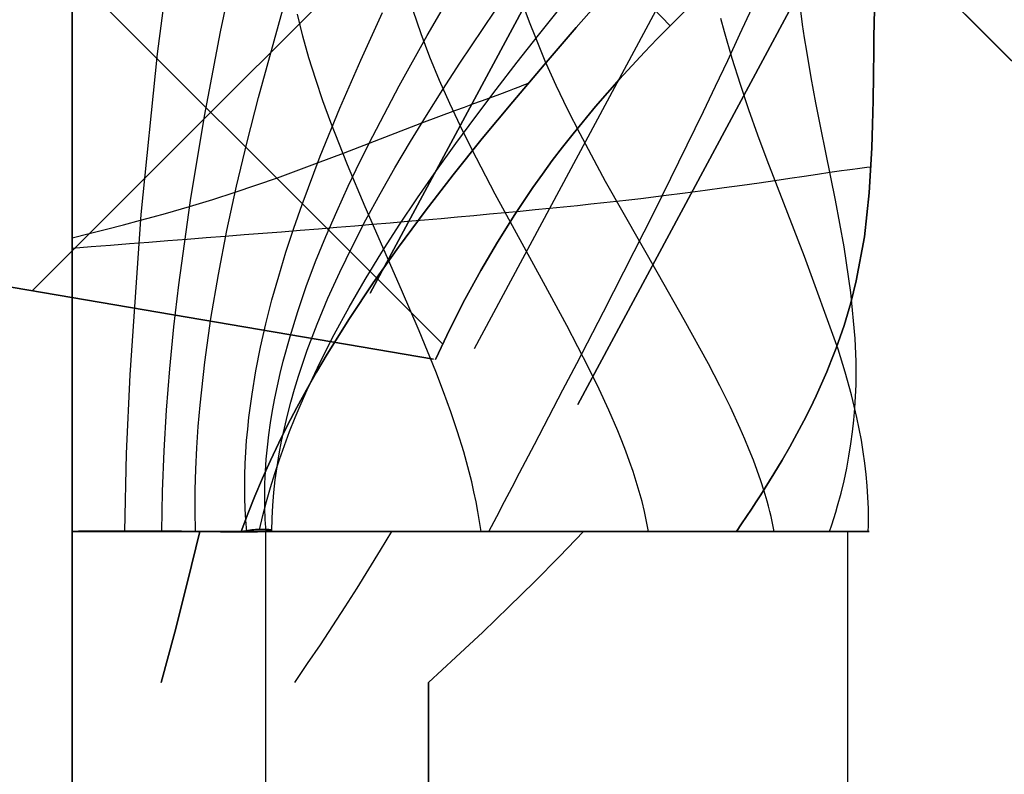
# Model space of a CAD drawing. Header units: millimetres. Extents: x -1030 to 192, y -442 to 180.
# Tile 251 of 256: x 178.64 to 181.11, y 153.06 to 154.96. Entities that reach past the tile are written whole.
import ezdxf

# ---------------------------------------------------------------- set-up
doc = ezdxf.new("R2010")
doc.units = ezdxf.units.MM
doc.header["$MEASUREMENT"] = 0
doc.layers.add('OVIDIO 120x60x72h', color=7, linetype='Continuous')

msp = doc.modelspace()

# ---------------------------------------------------------------- linework, layer by layer
at = {"layer": 'OVIDIO 120x60x72h'}
for points in [[(190.2025, 145.7827), (157.6762, 178.3089)], [(157.6762, 178.3089), (190.2025, 145.7827)], [(163.1563, 172.8289), (184.7224, 151.2627)], [(178.6706, 154.2791), (179.8035, 155.412)], [(178.5848, 155.2615), (179.701, 154.1453)], [(178.771, 155.1748), (178.771, 153.6748)], [(178.771, 153.6748), (178.771, 155.1748)], [(178.771, 153.6748), (178.771, -131.0046)], [(178.771, -131.0046), (178.771, 153.6748)], [(179.2576, -131.0046), (179.2576, 153.675)], [(180.7175, -131.0046), (180.7175, 153.6748)], [(179.6654, 153.2953), (179.6654, -131.0046)], [(179.6654, -131.0046), (179.6654, 153.2953)]]:
    msp.add_lwpolyline(points, dxfattribs=at)
at = {"layer": 'OVIDIO 120x60x72h', "extrusion": (0.999884, 0.000231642, 0.015217)}
for points in [[(157.7617, 752.7466), (146.799, 32.6632)], [(146.799, 32.6632), (157.7617, 752.7466)], [(156.7013, 752.7627), (145.7386, 32.6793)], [(145.7386, 32.6793), (156.7013, 752.7627)]]:
    msp.add_lwpolyline(points, dxfattribs=at)
at = {"layer": 'OVIDIO 120x60x72h', "extrusion": (0.000231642, 0.999884, -0.015217)}
for points in [[(-179.3527, 757.8613), (-190.3156, 37.7643)], [(-180.8526, 757.8783), (-191.8154, 37.788)]]:
    msp.add_lwpolyline(points, dxfattribs=at)
at = {"layer": 'OVIDIO 120x60x72h', "extrusion": (0.881185, -0.265561, -0.391139)}
for points in [[(154.7749, 684.7695), (201.0952, 744.8878)], [(201.0952, 744.8878), (154.7749, 684.7695)]]:
    msp.add_lwpolyline(points, dxfattribs=at)
at = {"layer": 'OVIDIO 120x60x72h', "extrusion": (-0.703976, 0.709897, -0.021523)}
for points in [[(-237.2089, 34.8747), (-237.2002, 37.322), (-237.117, 755.0652)], [(-237.117, 755.0652), (-237.2002, 37.322), (-237.2089, 34.8747)]]:
    msp.add_lwpolyline(points, dxfattribs=at)
at = {"layer": 'OVIDIO 120x60x72h', "extrusion": (1, 0, 0)}
for points in [[(153.6748, 755.5783), (155.1748, 755.5783)], [(155.1748, 755.5783), (153.6748, 755.5783)], [(-131.0046, 755.5783), (153.6748, 755.5783)], [(153.6748, 755.5783), (-131.0046, 755.5783)]]:
    msp.add_lwpolyline(points, dxfattribs=at)
at = {"layer": 'OVIDIO 120x60x72h', "extrusion": (0.881208, -0.265507, -0.391124)}
for points in [[(154.7436, 686.2082), (200.3633, 745.4283)], [(200.3633, 745.4283), (154.7436, 686.2082)]]:
    msp.add_lwpolyline(points, dxfattribs=at)
at = {"layer": 'OVIDIO 120x60x72h', "extrusion": (0.000231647, 0.999885, -0.015188)}
for points in [[(-191.2209, 37.7619), (-180.2364, 757.8591)], [(-180.2364, 757.8591), (-191.2209, 37.7619)]]:
    msp.add_lwpolyline(points, dxfattribs=at)
at = {"layer": 'OVIDIO 120x60x72h', "extrusion": (0.161494, 0.982777, 0.089824)}
msp.add_lwpolyline([(-153.3112, 736.4463), (-152.4479, 735.9744)], dxfattribs=at)
at = {"layer": 'OVIDIO 120x60x72h', "extrusion": (6.90177e-06, -1.1773e-06, 1)}
for points in [[(178.0776, 154.3802), (179.6781, 154.1072)], [(179.6781, 154.1072), (178.0776, 154.3802)]]:
    msp.add_lwpolyline(points, dxfattribs=at)
at = {"layer": 'OVIDIO 120x60x72h', "extrusion": (0.881275, -0.265352, -0.39108)}
msp.add_lwpolyline([(197.3418, 742.4956), (199.2677, 744.997)], dxfattribs=at)
at = {"layer": 'OVIDIO 120x60x72h', "extrusion": (0.881271, -0.26535, -0.391089)}
for points in [[(199.3675, 745.3105), (197.2521, 742.5629)], [(197.2521, 742.5629), (199.3675, 745.3105)]]:
    msp.add_lwpolyline(points, dxfattribs=at)
at = {"layer": 'OVIDIO 120x60x72h', "extrusion": (0.276068, -0.12261, 0.953286)}
msp.add_lwpolyline([(212.6572, 132.8226), (212.6572, 131.3226)], dxfattribs=at)
at = {"layer": 'OVIDIO 120x60x72h', "extrusion": (8.62884e-05, 1, 9.90808e-05)}
for points in [[(-179.0786, 754.6796), (-179.0861, 754.686), (-179.0935, 754.6926), (-179.1008, 754.6993), (-179.1079, 754.7061), (-179.115, 754.7131), (-179.1218, 754.7203), (-179.1286, 754.7276), (-179.1352, 754.735), (-179.1416, 754.7425), (-179.1479, 754.7502), (-179.1541, 754.758), (-179.1601, 754.7659), (-179.1659, 754.7739), (-179.1715, 754.782), (-179.177, 754.7902), (-179.1823, 754.7985)], [(-179.1823, 754.7985), (-179.177, 754.7902), (-179.1715, 754.782), (-179.1659, 754.7739), (-179.1601, 754.7659), (-179.1541, 754.758), (-179.1479, 754.7502), (-179.1416, 754.7425), (-179.1352, 754.735), (-179.1286, 754.7276), (-179.1218, 754.7203), (-179.115, 754.7131), (-179.1079, 754.7061), (-179.1008, 754.6993), (-179.0935, 754.6926), (-179.0861, 754.686), (-179.0786, 754.6796)]]:
    msp.add_lwpolyline(points, dxfattribs=at)
at = {"layer": 'OVIDIO 120x60x72h', "extrusion": (0, 1, 0)}
for points in [[(-180.0546, 753.5446), (-179.0919, 754.6949)], [(-179.0919, 754.6949), (-180.0546, 753.5446)], [(-179.5534, 754.1435), (-179.9176, 754.3256)], [(-180.1277, 753.6089), (-179.6936, 754.477)], [(-180.4381, 753.9735), (-180.418, 753.9437), (-180.3973, 753.9142), (-180.376, 753.8851), (-180.3542, 753.8563), (-180.3319, 753.828), (-180.3091, 753.8), (-180.2857, 753.7724), (-180.2619, 753.7452), (-180.2375, 753.7185), (-180.2127, 753.6922), (-180.1874, 753.6664), (-180.1617, 753.641), (-180.1356, 753.6162), (-180.109, 753.5918), (-180.082, 753.5679), (-180.0546, 753.5446)], [(-180.0546, 753.5446), (-180.082, 753.5679), (-180.109, 753.5918), (-180.1356, 753.6162), (-180.1617, 753.641), (-180.1874, 753.6664), (-180.2127, 753.6922), (-180.2375, 753.7185), (-180.2619, 753.7452), (-180.2857, 753.7724), (-180.3091, 753.8), (-180.3319, 753.828), (-180.3542, 753.8563), (-180.376, 753.8851), (-180.3973, 753.9142), (-180.418, 753.9437), (-180.4381, 753.9735)], [(-179.6654, 753.2894), (-178.9946, 754.6311)], [(-178.9946, 754.6311), (-179.6654, 753.2894)]]:
    msp.add_lwpolyline(points, dxfattribs=at)
at = {"layer": 'OVIDIO 120x60x72h', "extrusion": (-1.14478e-05, 1, 7.74097e-06)}
for points in [[(-179.1974, 754.8126), (-180.4399, 753.9724)], [(-180.4399, 753.9724), (-179.1974, 754.8126)]]:
    msp.add_lwpolyline(points, dxfattribs=at)
at = {"layer": 'OVIDIO 120x60x72h', "extrusion": (-0.108979, -0.202852, 0.973126)}
for points in [[(85.1312, 226.9617), (85.1312, 387.6175)], [(85.1312, 387.6175), (85.1312, 226.9617)], [(85.4266, 387.6175), (85.4266, 226.9617)], [(85.7221, 387.6175), (85.7221, 226.9617)], [(85.7221, 226.9617), (85.7221, 387.6175)]]:
    msp.add_lwpolyline(points, dxfattribs=at)
at = {"layer": 'OVIDIO 120x60x72h', "extrusion": (1, -9.4522e-07, 0)}
for points in [[(153.2955, 754.6311), (-131.0044, 754.6316)], [(-131.0044, 754.6316), (153.2955, 754.6311)]]:
    msp.add_lwpolyline(points, dxfattribs=at)
at = {"layer": 'OVIDIO 120x60x72h'}
for points in [[(180.2723, 154.9445, 755.5924), (180.1834, 155.0367, 755.5906), (179.9128, 155.3048, 755.5783), (179.5593, 155.6583, 755.5783), (179.2232, 156.0166, 755.5721)], [(179.2232, 156.0166, 755.5721), (179.5593, 155.6583, 755.5783), (179.9128, 155.3048, 755.5783), (180.1834, 155.0367, 755.5906), (180.2723, 154.9445, 755.5924)], [(179.0807, 153.6748, 755.4716), (179.08, 153.7265, 755.4729), (179.0803, 153.7787, 755.4747), (179.0818, 153.8313, 755.4769), (179.0843, 153.8843, 755.4795), (179.0879, 153.9377, 755.4824), (179.0924, 153.9915, 755.4857), (179.1043, 154.0999, 755.4931), (179.1197, 154.2093, 755.5014), (179.1383, 154.3196, 755.5104), (179.1598, 154.4304, 755.5198), (179.1839, 154.5416, 755.5293), (179.2103, 154.6529, 755.5386), (179.2387, 154.7641, 755.5476), (179.3002, 154.9853, 755.5632), (179.3662, 155.2032, 755.5742), (179.4, 155.3105, 755.5772), (179.4341, 155.4162, 755.5783)], [(178.9967, 153.6748, 755.5251), (178.9982, 153.7751, 755.5255), (179.0021, 153.8767, 755.5271), (179.0082, 153.9795, 755.5296), (179.0164, 154.0833, 755.533), (179.0267, 154.188, 755.537), (179.0388, 154.2934, 755.5415), (179.0681, 154.5053, 755.5513), (179.1034, 154.7177, 755.5612), (179.1438, 154.9293, 755.5699), (179.1881, 155.1385, 755.576), (179.2355, 155.3439, 755.5783)], [(178.9037, 153.6748, 755.5607), (178.9081, 153.87, 755.561), (178.9165, 154.0681, 755.5627), (178.9442, 154.47, 755.5689), (178.9851, 154.8736, 755.5753), (179.037, 155.2717, 755.5783)], [(179.2411, 153.679, 754.9045), (179.2495, 153.7145, 754.9253), (179.2587, 153.7499, 754.9458), (179.2688, 153.7852, 754.9659), (179.2797, 153.8204, 754.9857), (179.2914, 153.8556, 755.0052), (179.3038, 153.8907, 755.0243), (179.317, 153.9257, 755.0432), (179.3309, 153.9607, 755.0617), (179.3456, 153.9955, 755.0799), (179.3609, 154.0304, 755.0977), (179.3936, 154.0998, 755.1325), (179.4288, 154.1691, 755.166), (179.4665, 154.2381, 755.1982), (179.5063, 154.3069, 755.2291), (179.5483, 154.3755, 755.2587), (179.5922, 154.444, 755.287), (179.6379, 154.5124, 755.3139), (179.6853, 154.5806, 755.3396), (179.7341, 154.6487, 755.364), (179.7842, 154.7167, 755.3871), (179.8356, 154.7846, 755.4089), (179.8879, 154.8525, 755.4293), (179.9412, 154.9203, 755.4485), (180.0497, 155.0559, 755.4829)], [(179.2579, 153.6747, 755.1972), (179.2559, 153.7047, 755.2068), (179.2548, 153.7347, 755.2163), (179.2546, 153.7649, 755.2257), (179.2551, 153.7951, 755.2351), (179.2564, 153.8255, 755.2445), (179.2585, 153.8559, 755.2538), (179.2614, 153.8864, 755.263), (179.2649, 153.917, 755.2721), (179.2692, 153.9477, 755.2812), (179.2742, 153.9785, 755.2903), (179.2799, 154.0093, 755.2992), (179.2863, 154.0402, 755.3081), (179.2933, 154.0712, 755.3169), (179.3009, 154.1022, 755.3256), (179.318, 154.1644, 755.3428), (179.3373, 154.2269, 755.3596), (179.3589, 154.2895, 755.376), (179.3824, 154.3523, 755.3919), (179.4079, 154.4152, 755.4074), (179.4351, 154.4782, 755.4224), (179.4639, 154.5412, 755.4369), (179.4942, 154.6043, 755.4508), (179.5257, 154.6675, 755.4642), (179.5923, 154.7937, 755.4892), (179.6625, 154.9196, 755.5115), (179.7351, 155.045, 755.531)], [(180.1191, 155.0341, 755.4415), (180.0363, 154.9396, 755.4121), (179.9555, 154.846, 755.3804), (179.8768, 154.7532, 755.3465), (179.8006, 154.6611, 755.3105), (179.7272, 154.5697, 755.2726), (179.6569, 154.4789, 755.2329), (179.5899, 154.3885, 755.1916), (179.5265, 154.2986, 755.1487), (179.4669, 154.2089, 755.1044), (179.4112, 154.1195, 755.0587), (179.3848, 154.0749, 755.0354), (179.3595, 154.0304, 755.0118), (179.3352, 153.9859, 754.9879), (179.312, 153.9414, 754.9638), (179.2898, 153.8969, 754.9393), (179.2687, 153.8525, 754.9147), (179.2487, 153.8081, 754.8898), (179.2299, 153.7636, 754.8646), (179.2122, 153.7192, 754.8393), (179.1956, 153.6748, 754.8138)], [(179.1956, 153.6748, 754.8138), (179.2122, 153.7192, 754.8393), (179.2299, 153.7636, 754.8646), (179.2487, 153.8081, 754.8898), (179.2687, 153.8525, 754.9147), (179.2898, 153.8969, 754.9393), (179.312, 153.9414, 754.9638), (179.3352, 153.9859, 754.9879), (179.3595, 154.0304, 755.0118), (179.3848, 154.0749, 755.0354), (179.4112, 154.1195, 755.0587), (179.4669, 154.2089, 755.1044), (179.5265, 154.2986, 755.1487), (179.5899, 154.3885, 755.1916), (179.6569, 154.4789, 755.2329), (179.7272, 154.5697, 755.2726), (179.8006, 154.6611, 755.3105), (179.8768, 154.7532, 755.3465), (179.9555, 154.846, 755.3804), (180.0363, 154.9396, 755.4121), (180.1191, 155.0341, 755.4415)], [(179.2095, 153.6747, 755.3208), (179.2073, 153.7028, 755.3254), (179.2057, 153.731, 755.33), (179.2048, 153.7593, 755.3347), (179.2045, 153.7877, 755.3395), (179.2048, 153.8163, 755.3444), (179.2057, 153.8449, 755.3493), (179.2072, 153.8737, 755.3543), (179.2092, 153.9026, 755.3594), (179.2118, 153.9315, 755.3645), (179.2149, 153.9606, 755.3697), (179.2227, 154.019, 755.3802), (179.2325, 154.0778, 755.3908), (179.2442, 154.1369, 755.4015), (179.2576, 154.1962, 755.4122), (179.2728, 154.2558, 755.423), (179.2896, 154.3156, 755.4337), (179.3079, 154.3756, 755.4444), (179.3275, 154.4357, 755.455), (179.3485, 154.4959, 755.4653), (179.3939, 154.6165, 755.4855), (179.4432, 154.7372, 755.5045), (179.4957, 154.8576, 755.5221), (179.5505, 154.9776, 755.5379)], [(179.2721, 153.6755, 755.0657), (179.2729, 153.7077, 755.081), (179.2747, 153.7399, 755.0961), (179.2774, 153.7722, 755.111), (179.281, 153.8045, 755.1257), (179.2855, 153.8369, 755.1401), (179.2908, 153.8692, 755.1544), (179.2969, 153.9017, 755.1684), (179.3039, 153.9341, 755.1822), (179.3116, 153.9666, 755.1958), (179.3201, 153.9992, 755.2091), (179.3293, 154.0317, 755.2223), (179.3393, 154.0643, 755.2352), (179.35, 154.0969, 755.2479), (179.3613, 154.1295, 755.2604), (179.3734, 154.1622, 755.2726), (179.3861, 154.1949, 755.2846), (179.4133, 154.2603, 755.308), (179.4428, 154.3258, 755.3304), (179.4746, 154.3913, 755.3519), (179.5083, 154.4568, 755.3725), (179.5439, 154.5224, 755.3922), (179.5813, 154.588, 755.4109), (179.6201, 154.6535, 755.4286), (179.6604, 154.7191, 755.4454), (179.7018, 154.7846, 755.4613), (179.7444, 154.8501, 755.4761), (179.8319, 154.9808, 755.5029)], [(179.7975, 153.6748, 756.7947), (179.7939, 153.6996, 756.7969), (179.7897, 153.7245, 756.7993), (179.7849, 153.7493, 756.802), (179.7797, 153.7742, 756.805), (179.7739, 153.7992, 756.8082), (179.7677, 153.8241, 756.8117), (179.7538, 153.8742, 756.8192), (179.7384, 153.9244, 756.8277), (179.7214, 153.9748, 756.8368), (179.7031, 154.0254, 756.8467), (179.6836, 154.0761, 756.8571), (179.6419, 154.1781, 756.8795), (179.5976, 154.281, 756.9033), (179.5062, 154.4893, 756.9526), (179.4619, 154.595, 756.9768), (179.4202, 154.7017, 756.9999), (179.4008, 154.7554, 757.0108), (179.3825, 154.8095, 757.0212), (179.3656, 154.8638, 757.0309), (179.3502, 154.9185, 757.04), (179.3364, 154.9734, 757.0483)], [(180.2175, 153.6748, 756.4595), (180.2152, 153.6872, 756.4618), (180.2128, 153.6996, 756.4642), (180.2074, 153.7244, 756.4696), (180.2013, 153.7494, 756.4755), (180.1945, 153.7745, 756.4821), (180.187, 153.7997, 756.4891), (180.1788, 153.8251, 756.4967), (180.1701, 153.8505, 756.5048), (180.1607, 153.8761, 756.5133), (180.1508, 153.9018, 756.5223), (180.1404, 153.9275, 756.5318), (180.118, 153.9795, 756.5518), (180.0939, 154.0318, 756.5734), (180.0681, 154.0846, 756.5962), (180.0129, 154.1914, 756.6451), (179.954, 154.2999, 756.697), (179.8329, 154.5217, 756.8045), (179.7741, 154.6348, 756.8573), (179.746, 154.6919, 756.8828), (179.719, 154.7494, 756.9075), (179.6934, 154.8072, 756.9313), (179.6693, 154.8653, 756.9539), (179.6471, 154.9238, 756.9752), (179.6367, 154.9532, 756.9853), (179.6269, 154.9826, 756.995)], [(179.817, 153.6748, 754.3936), (179.8367, 153.7124, 754.4247), (179.8561, 153.7495, 754.4567), (179.8753, 153.786, 754.4895), (179.8943, 153.8221, 754.523), (179.9314, 153.893, 754.5924), (179.9676, 153.9622, 754.6644), (180.0029, 154.03, 754.7386), (180.0375, 154.0965, 754.8148), (180.1045, 154.2262, 754.9715), (180.2323, 154.478, 755.2928), (180.2941, 154.6028, 755.4517), (180.3553, 154.7288, 755.6058), (180.3859, 154.7926, 755.6801), (180.4165, 154.8573, 755.7522), (180.4472, 154.9229, 755.8216), (180.4781, 154.9897, 755.8881)], [(180.533, 153.6748, 756.0245), (180.5305, 153.6873, 756.029), (180.5279, 153.6999, 756.0337), (180.525, 153.7125, 756.0387), (180.5219, 153.7251, 756.0439), (180.5186, 153.7378, 756.0493), (180.5152, 153.7505, 756.055), (180.5076, 153.7761, 756.067), (180.4994, 153.8018, 756.0798), (180.4904, 153.8277, 756.0935), (180.4807, 153.8537, 756.108), (180.4704, 153.8799, 756.1232), (180.4594, 153.9063, 756.1391), (180.4479, 153.9328, 756.1557), (180.4232, 153.9863, 756.1908), (180.3966, 154.0404, 756.2282), (180.3682, 154.0951, 756.2677), (180.3074, 154.2062, 756.3514), (180.2427, 154.3196, 756.4397), (180.11, 154.5529, 756.6212), (180.046, 154.6727, 756.7098), (180.0155, 154.7333, 756.7526), (179.9863, 154.7943, 756.7939), (179.9586, 154.8558, 756.8336), (179.9328, 154.9178, 756.8714), (179.9206, 154.949, 756.8894), (179.909, 154.9803, 756.9069)], [(180.2723, 154.9445, 755.5924), (180.3079, 154.9801, 755.5922)], [(180.3079, 154.9801, 755.5922), (180.2723, 154.9445, 755.5924)], [(180.4381, 153.6748, 753.9735), (180.451, 153.6936, 753.9935), (180.4636, 153.7122, 754.014), (180.4758, 153.7306, 754.0349), (180.4877, 153.7487, 754.0564), (180.4993, 153.7667, 754.0783), (180.5106, 153.7844, 754.1007), (180.5216, 153.802, 754.1236), (180.5322, 153.8194, 754.1469), (180.5527, 153.8536, 754.1948), (180.5719, 153.8871, 754.2444), (180.5901, 153.9199, 754.2955), (180.6071, 153.9521, 754.3482), (180.6231, 153.9837, 754.4023), (180.6381, 154.0148, 754.4576), (180.652, 154.0454, 754.5143), (180.665, 154.0755, 754.5721), (180.6771, 154.1051, 754.6309), (180.6883, 154.1344, 754.6908), (180.7082, 154.1919, 754.8131), (180.725, 154.2484, 754.9384), (180.7389, 154.304, 755.066), (180.7593, 154.414, 755.3251), (180.7716, 154.5245, 755.5853), (180.7781, 154.6379, 755.841), (180.7799, 154.6965, 755.9655), (180.7811, 154.7568, 756.0869), (180.7819, 154.819, 756.2044), (180.7827, 154.8834, 756.3175), (180.7831, 154.9166, 756.3721), (180.7837, 154.9505, 756.4254), (180.7844, 154.9851, 756.4772)], [(180.7844, 154.9851, 756.4772), (180.7837, 154.9505, 756.4254), (180.7831, 154.9166, 756.3721), (180.7827, 154.8834, 756.3175), (180.7819, 154.819, 756.2044), (180.7811, 154.7568, 756.0869), (180.7799, 154.6965, 755.9655), (180.7781, 154.6379, 755.841), (180.7716, 154.5245, 755.5853), (180.7593, 154.414, 755.3251), (180.7389, 154.304, 755.066), (180.725, 154.2484, 754.9384), (180.7082, 154.1919, 754.8131), (180.6883, 154.1344, 754.6908), (180.6771, 154.1051, 754.6309), (180.665, 154.0755, 754.5721), (180.652, 154.0454, 754.5143), (180.6381, 154.0148, 754.4576), (180.6231, 153.9837, 754.4023), (180.6071, 153.9521, 754.3482), (180.5901, 153.9199, 754.2955), (180.5719, 153.8871, 754.2444), (180.5527, 153.8536, 754.1948), (180.5322, 153.8194, 754.1469), (180.5216, 153.802, 754.1236), (180.5106, 153.7844, 754.1007), (180.4993, 153.7667, 754.0783), (180.4877, 153.7487, 754.0564), (180.4758, 153.7306, 754.0349), (180.4636, 153.7122, 754.014), (180.451, 153.6936, 753.9935), (180.4381, 153.6748, 753.9735)], [(180.6721, 153.6748, 754.4573), (180.6775, 153.6911, 754.4744), (180.6826, 153.7072, 754.492), (180.6875, 153.7232, 754.5099), (180.6921, 153.7392, 754.5283), (180.7007, 153.7708, 754.5662), (180.7082, 153.8021, 754.6057), (180.7149, 153.8331, 754.6465), (180.7206, 153.8638, 754.6888), (180.7255, 153.8942, 754.7323), (180.7296, 153.9244, 754.7771), (180.7329, 153.9543, 754.823), (180.7354, 153.984, 754.8701), (180.7383, 154.0429, 754.9671), (180.7385, 154.1012, 755.0677), (180.7363, 154.1591, 755.1712), (180.7257, 154.2742, 755.3849), (180.7084, 154.3896, 755.6037), (180.6867, 154.5065, 755.823), (180.6625, 154.6264, 756.0384), (180.6501, 154.6879, 756.1432), (180.6378, 154.7505, 756.2453), (180.6259, 154.8146, 756.3442), (180.6147, 154.8802, 756.4393), (180.6094, 154.9137, 756.4852), (180.6044, 154.9476, 756.53), (180.5997, 154.9819, 756.5735)], [(179.6833, 154.1064, 755.5783), (179.7187, 154.1824, 755.5785), (179.7565, 154.2571, 755.5787), (179.7965, 154.3301, 755.5787), (179.8383, 154.4012, 755.5783), (179.8818, 154.4704, 755.5774), (179.9275, 154.5383, 755.5765), (179.9514, 154.572, 755.5764), (179.9761, 154.6056, 755.5766), (180.0018, 154.6394, 755.5772), (180.0284, 154.6733, 755.5783), (180.0848, 154.7417, 755.5821), (180.1447, 154.8103, 755.5867), (180.2075, 154.8782, 755.5907), (180.2397, 154.9116, 755.5919), (180.2723, 154.9445, 755.5924)], [(180.2723, 154.9445, 755.5924), (180.2397, 154.9116, 755.5919), (180.2075, 154.8782, 755.5907), (180.1447, 154.8103, 755.5867), (180.0848, 154.7417, 755.5821), (180.0284, 154.6733, 755.5783), (180.0018, 154.6394, 755.5772), (179.9761, 154.6056, 755.5766), (179.9514, 154.572, 755.5764), (179.9275, 154.5383, 755.5765), (179.8818, 154.4704, 755.5774), (179.8383, 154.4012, 755.5783), (179.7965, 154.3301, 755.5787), (179.7565, 154.2571, 755.5787), (179.7187, 154.1824, 755.5785), (179.6833, 154.1064, 755.5783)], [(180.7688, 153.6748, 754.9859), (180.7693, 153.6892, 754.9984), (180.7695, 153.7035, 755.0113), (180.7695, 153.7179, 755.0246), (180.7693, 153.7322, 755.0382), (180.7683, 153.7608, 755.0664), (180.7665, 153.7894, 755.096), (180.764, 153.8179, 755.1269), (180.7606, 153.8464, 755.1591), (180.7566, 153.8749, 755.1923), (180.7519, 153.9034, 755.2267), (180.7405, 153.9603, 755.2986), (180.7268, 154.0174, 755.3742), (180.711, 154.0746, 755.453), (180.6934, 154.132, 755.5346), (180.6093, 154.3651, 755.879), (180.5154, 154.6071, 756.2292), (180.4922, 154.6695, 756.3141), (180.4697, 154.7329, 756.397), (180.4481, 154.7972, 756.4774), (180.4276, 154.8625, 756.5549), (180.4084, 154.929, 756.6288), (180.3994, 154.9626, 756.6644)], [(178.771, 154.4118, 755.5783), (178.8143, 154.4226, 755.5777), (178.8575, 154.4336, 755.5758), (178.9005, 154.4447, 755.5728), (178.943, 154.4561, 755.5686), (178.9744, 154.4646, 755.5648), (179.0053, 154.4732, 755.5605), (179.0659, 154.4906, 755.5506), (179.1242, 154.5083, 755.5396), (179.1804, 154.5262, 755.5279), (179.2869, 154.5626, 755.5043), (179.3873, 154.5998, 755.4828), (179.4523, 154.6248, 755.4709), (179.6488, 154.7005, 755.4408), (179.6914, 154.7163, 755.4333), (179.7342, 154.7321, 755.4247), (179.7556, 154.74, 755.4198), (179.777, 154.7479, 755.4144), (179.7984, 154.7558, 755.4086), (179.8196, 154.7636, 755.4023), (179.8444, 154.7729, 755.394), (179.8689, 154.7821, 755.3849), (179.881, 154.7867, 755.3801), (179.893, 154.7913, 755.375), (179.9048, 154.7959, 755.3697), (179.9165, 154.8004, 755.3641)], [(178.771, 154.3861, 757.0783), (178.819, 154.3898, 757.0778), (178.8672, 154.3936, 757.0761), (178.9154, 154.3973, 757.0734), (178.9635, 154.4011, 757.0695), (179.0117, 154.4048, 757.0646), (179.0597, 154.4086, 757.0587), (179.1076, 154.4123, 757.0517), (179.1553, 154.4161, 757.0436), (179.2028, 154.4198, 757.0345), (179.25, 154.4236, 757.0244), (179.2969, 154.4273, 757.0132), (179.3435, 154.431, 757.001), (179.3896, 154.4348, 756.9879), (179.4352, 154.4385, 756.9737), (179.4804, 154.4422, 756.9585), (179.525, 154.4459, 756.9424), (179.569, 154.4496, 756.9253), (179.6125, 154.4533, 756.9073), (179.6552, 154.457, 756.8884), (179.6972, 154.4607, 756.8687), (179.7386, 154.4644, 756.8481), (179.7791, 154.468, 756.8269), (179.8189, 154.4717, 756.8049), (179.8578, 154.4753, 756.7823), (179.8959, 154.479, 756.759), (179.933, 154.4826, 756.7352), (179.9693, 154.4862, 756.7109), (180.0047, 154.4898, 756.6862), (180.0392, 154.4934, 756.661), (180.0728, 154.4969, 756.6356), (180.1055, 154.5005, 756.6098), (180.1373, 154.504, 756.5838), (180.1681, 154.5075, 756.5576), (180.198, 154.511, 756.5313), (180.2553, 154.518, 756.4782), (180.3092, 154.5248, 756.4248), (180.3599, 154.5314, 756.3711), (180.4076, 154.5379, 756.3174), (180.4526, 154.5442, 756.2639), (180.4949, 154.5503, 756.2106), (180.5348, 154.5561, 756.1578), (180.5724, 154.5617, 756.1056), (180.6079, 154.5669, 756.0537), (180.6413, 154.5718, 756.002), (180.6727, 154.5764, 755.9501), (180.7021, 154.5806, 755.8978), (180.716, 154.5825, 755.8714), (180.7293, 154.5843, 755.8449), (180.742, 154.5861, 755.8181), (180.754, 154.5877, 755.791), (180.7653, 154.5892, 755.7637), (180.7759, 154.5905, 755.7361)], [(179.1956, 153.6748, 754.8138), (179.2014, 153.6757, 754.8233), (179.2069, 153.6764, 754.833), (179.2123, 153.6771, 754.8429), (179.2175, 153.6778, 754.853), (179.2225, 153.6783, 754.8632), (179.2272, 153.6788, 754.8737), (179.2318, 153.6792, 754.8843), (179.2361, 153.6795, 754.8951), (179.2402, 153.6797, 754.9061), (179.2441, 153.6798, 754.9172), (179.2478, 153.6799, 754.9285), (179.2512, 153.6799, 754.9399), (179.2544, 153.6799, 754.9515), (179.2574, 153.6797, 754.9632), (179.2601, 153.6796, 754.975), (179.2625, 153.6794, 754.987), (179.2647, 153.6792, 754.9992), (179.2667, 153.679, 755.0115), (179.2683, 153.6787, 755.0239), (179.2696, 153.6784, 755.0365), (179.2706, 153.678, 755.0492), (179.2713, 153.6776, 755.0621), (179.2716, 153.6772, 755.0752), (179.2715, 153.6767, 755.0885), (179.2708, 153.6764, 755.1045), (179.2697, 153.676, 755.1204), (179.268, 153.6758, 755.1363), (179.2658, 153.6755, 755.1522), (179.2631, 153.6752, 755.168), (179.2599, 153.675, 755.1837), (179.2562, 153.6747, 755.1994), (179.252, 153.6745, 755.215), (179.2473, 153.6743, 755.2304), (179.2421, 153.6742, 755.2457), (179.2365, 153.674, 755.2608), (179.2303, 153.6739, 755.2758), (179.2237, 153.6738, 755.2905), (179.2166, 153.6737, 755.305), (179.209, 153.6737, 755.3193), (179.201, 153.6736, 755.3334), (179.1925, 153.6736, 755.3471), (179.1836, 153.6737, 755.3606), (179.1742, 153.6737, 755.3738), (179.1645, 153.6738, 755.3867), (179.1543, 153.6739, 755.3992), (179.1437, 153.674, 755.4114), (179.1327, 153.6741, 755.4233), (179.1213, 153.6742, 755.4348), (179.1096, 153.6743, 755.446), (179.0976, 153.6745, 755.4568), (179.0851, 153.6746, 755.4671), (179.0724, 153.6747, 755.4771), (179.0594, 153.6748, 755.4867), (179.046, 153.6749, 755.4958), (179.0324, 153.675, 755.5045), (179.0185, 153.6751, 755.5127), (179.0043, 153.6752, 755.5205), (178.9899, 153.6752, 755.5278), (178.9752, 153.6753, 755.5346), (178.9603, 153.6753, 755.541), (178.9453, 153.6753, 755.5469), (178.93, 153.6753, 755.5522), (178.9146, 153.6753, 755.5571), (178.899, 153.6753, 755.5615), (178.8833, 153.6752, 755.5654), (178.8675, 153.6752, 755.5688), (178.8515, 153.6751, 755.5717), (178.8355, 153.6751, 755.5741), (178.8194, 153.675, 755.5759), (178.8033, 153.675, 755.5772), (178.7871, 153.6749, 755.578), (178.771, 153.6748, 755.5783)], [(178.771, 153.6748, 755.5783), (178.7871, 153.6749, 755.578), (178.8033, 153.675, 755.5772), (178.8194, 153.675, 755.5759), (178.8355, 153.6751, 755.5741), (178.8515, 153.6751, 755.5717), (178.8675, 153.6752, 755.5688), (178.8833, 153.6752, 755.5654), (178.899, 153.6753, 755.5615), (178.9146, 153.6753, 755.5571), (178.93, 153.6753, 755.5522), (178.9453, 153.6753, 755.5469), (178.9603, 153.6753, 755.541), (178.9752, 153.6753, 755.5346), (178.9899, 153.6752, 755.5278), (179.0043, 153.6752, 755.5205), (179.0185, 153.6751, 755.5127), (179.0324, 153.675, 755.5045), (179.046, 153.6749, 755.4958), (179.0594, 153.6748, 755.4867), (179.0724, 153.6747, 755.4771), (179.0851, 153.6746, 755.4671), (179.0976, 153.6745, 755.4568), (179.1096, 153.6743, 755.446), (179.1213, 153.6742, 755.4348), (179.1327, 153.6741, 755.4233), (179.1437, 153.674, 755.4114), (179.1543, 153.6739, 755.3992), (179.1645, 153.6738, 755.3867), (179.1742, 153.6737, 755.3738), (179.1836, 153.6737, 755.3606), (179.1925, 153.6736, 755.3471), (179.201, 153.6736, 755.3334), (179.209, 153.6737, 755.3193), (179.2166, 153.6737, 755.305), (179.2237, 153.6738, 755.2905), (179.2303, 153.6739, 755.2758), (179.2365, 153.674, 755.2608), (179.2421, 153.6742, 755.2457), (179.2473, 153.6743, 755.2304), (179.252, 153.6745, 755.215), (179.2562, 153.6747, 755.1994), (179.2599, 153.675, 755.1837), (179.2631, 153.6752, 755.168), (179.2658, 153.6755, 755.1522), (179.268, 153.6758, 755.1363), (179.2697, 153.676, 755.1204), (179.2708, 153.6764, 755.1045), (179.2715, 153.6767, 755.0885), (179.2716, 153.6772, 755.0752), (179.2713, 153.6776, 755.0621), (179.2706, 153.678, 755.0492), (179.2696, 153.6784, 755.0365), (179.2683, 153.6787, 755.0239), (179.2667, 153.679, 755.0115), (179.2647, 153.6792, 754.9992), (179.2625, 153.6794, 754.987), (179.2601, 153.6796, 754.975), (179.2574, 153.6797, 754.9632), (179.2544, 153.6799, 754.9515), (179.2512, 153.6799, 754.9399), (179.2478, 153.6799, 754.9285), (179.2441, 153.6798, 754.9172), (179.2402, 153.6797, 754.9061), (179.2361, 153.6795, 754.8951), (179.2318, 153.6792, 754.8843), (179.2272, 153.6788, 754.8737), (179.2225, 153.6783, 754.8632), (179.2175, 153.6778, 754.853), (179.2123, 153.6771, 754.8429), (179.2069, 153.6764, 754.833), (179.2014, 153.6757, 754.8233), (179.1956, 153.6748, 754.8138)], [(178.771, 153.6748, 757.0783), (178.8046, 153.6748, 757.078), (178.8383, 153.6748, 757.0771), (178.8719, 153.6748, 757.0756), (178.9055, 153.6748, 757.0734), (178.939, 153.6748, 757.0707), (178.9724, 153.6748, 757.0674), (179.0058, 153.6748, 757.0635), (179.0391, 153.6748, 757.059), (179.1054, 153.6748, 757.0483), (179.1714, 153.6748, 757.0353), (179.2368, 153.6748, 757.0201), (179.3018, 153.6748, 757.0027), (179.3661, 153.6748, 756.9831), (179.4298, 153.6748, 756.9614), (179.4927, 153.6748, 756.9377), (179.5549, 153.6748, 756.9118), (179.6161, 153.6748, 756.884), (179.6765, 153.6748, 756.8542), (179.7359, 153.6748, 756.8225), (179.7943, 153.6748, 756.7889), (179.8515, 153.6748, 756.7534), (179.9076, 153.6748, 756.7161), (179.9624, 153.6748, 756.677), (180.0159, 153.6748, 756.6362), (180.068, 153.6748, 756.5937), (180.1187, 153.6748, 756.5495), (180.168, 153.6748, 756.5037), (180.2156, 153.6748, 756.4563), (180.2617, 153.6748, 756.4073), (180.306, 153.6748, 756.3569), (180.3486, 153.6748, 756.3049), (180.3894, 153.6748, 756.2516), (180.409, 153.6748, 756.2244), (180.4282, 153.6748, 756.1968), (180.447, 153.6748, 756.1689), (180.4652, 153.6748, 756.1407), (180.4829, 153.6748, 756.1121), (180.5001, 153.6748, 756.0832), (180.5168, 153.6748, 756.054), (180.533, 153.6748, 756.0245), (180.5486, 153.6748, 755.9947), (180.5637, 153.6748, 755.9646), (180.5782, 153.6748, 755.9342), (180.5922, 153.6748, 755.9037), (180.6056, 153.6748, 755.8729), (180.6185, 153.6748, 755.8418), (180.6426, 153.6748, 755.7791), (180.6645, 153.6748, 755.7156), (180.6842, 153.6748, 755.6514), (180.7018, 153.6748, 755.5865), (180.7171, 153.6748, 755.5211), (180.7303, 153.6748, 755.4552), (180.7413, 153.6748, 755.3889), (180.7501, 153.6748, 755.3222), (180.7567, 153.6748, 755.2552), (180.7612, 153.6748, 755.1881), (180.7635, 153.6748, 755.1208), (180.7637, 153.6748, 755.0535), (180.7616, 153.6748, 754.9862), (180.7575, 153.6748, 754.919), (180.7512, 153.6748, 754.852), (180.7427, 153.6748, 754.7852), (180.7321, 153.6748, 754.7188), (180.7193, 153.6748, 754.6527), (180.7044, 153.6748, 754.5871), (180.6873, 153.6748, 754.5221), (180.6681, 153.6748, 754.4577), (180.6468, 153.6748, 754.394), (180.6234, 153.6748, 754.331), (180.5978, 153.6748, 754.2689), (180.5701, 153.6748, 754.2077), (180.5555, 153.6748, 754.1775), (180.5403, 153.6748, 754.1475), (180.5246, 153.6748, 754.1178), (180.5084, 153.6748, 754.0883), (180.4916, 153.6748, 754.0592), (180.4743, 153.6748, 754.0303), (180.4565, 153.6748, 754.0018), (180.4381, 153.6748, 753.9735)], [(180.4381, 153.6748, 753.9735), (180.4578, 153.6748, 754.0038), (180.477, 153.6748, 754.0345), (180.4956, 153.6748, 754.0656), (180.5138, 153.6748, 754.0972), (180.5313, 153.6748, 754.1291), (180.5484, 153.6748, 754.1613), (180.5648, 153.6748, 754.194), (180.5807, 153.6748, 754.227), (180.596, 153.6748, 754.2603), (180.6107, 153.6748, 754.2939), (180.6248, 153.6748, 754.3279), (180.6383, 153.6748, 754.3621), (180.6512, 153.6748, 754.3965), (180.6634, 153.6748, 754.4313), (180.675, 153.6748, 754.4662), (180.6859, 153.6748, 754.5014), (180.6962, 153.6748, 754.5368), (180.7059, 153.6748, 754.5723), (180.7149, 153.6748, 754.608), (180.7232, 153.6748, 754.6439), (180.7309, 153.6748, 754.6798), (180.7379, 153.6748, 754.7159), (180.7442, 153.6748, 754.7521), (180.7498, 153.6748, 754.7883), (180.7548, 153.6748, 754.8246), (180.7591, 153.6748, 754.8609), (180.7627, 153.6748, 754.8972), (180.7657, 153.6748, 754.9335), (180.768, 153.6748, 754.9698), (180.7697, 153.6748, 755.006), (180.7706, 153.6748, 755.0422), (180.771, 153.6748, 755.0783), (180.7705, 153.6748, 755.1227), (180.769, 153.6748, 755.1675), (180.7664, 153.6748, 755.2126), (180.7629, 153.6748, 755.258), (180.7582, 153.6748, 755.3037), (180.7525, 153.6748, 755.3497), (180.7456, 153.6748, 755.3959), (180.7376, 153.6748, 755.4422), (180.7284, 153.6748, 755.4887), (180.718, 153.6748, 755.5353), (180.7065, 153.6748, 755.582), (180.6938, 153.6748, 755.6286), (180.6798, 153.6748, 755.6752), (180.6646, 153.6748, 755.7218), (180.6482, 153.6748, 755.7682), (180.6305, 153.6748, 755.8145), (180.6116, 153.6748, 755.8605), (180.5915, 153.6748, 755.9063), (180.5701, 153.6748, 755.9518), (180.5475, 153.6748, 755.9969), (180.5237, 153.6748, 756.0416), (180.4986, 153.6748, 756.0858), (180.4724, 153.6748, 756.1296), (180.4449, 153.6748, 756.1727), (180.4163, 153.6748, 756.2153), (180.3866, 153.6748, 756.2572), (180.3557, 153.6748, 756.2984), (180.3237, 153.6748, 756.3389), (180.2906, 153.6748, 756.3786), (180.2565, 153.6748, 756.4174), (180.2213, 153.6748, 756.4554), (180.1852, 153.6748, 756.4925), (180.1481, 153.6748, 756.5286), (180.1101, 153.6748, 756.5638), (180.0712, 153.6748, 756.5979), (180.0316, 153.6748, 756.631), (179.9911, 153.6748, 756.663), (179.9499, 153.6748, 756.6939), (179.9079, 153.6748, 756.7237), (179.8654, 153.6748, 756.7523), (179.8222, 153.6748, 756.7797), (179.7785, 153.6748, 756.806), (179.7342, 153.6748, 756.831), (179.6895, 153.6748, 756.8549), (179.6444, 153.6748, 756.8775), (179.599, 153.6748, 756.8988), (179.5532, 153.6748, 756.919), (179.5071, 153.6748, 756.9379), (179.4609, 153.6748, 756.9555), (179.4145, 153.6748, 756.972), (179.3679, 153.6748, 756.9871), (179.3213, 153.6748, 757.0011), (179.2746, 153.6748, 757.0138), (179.228, 153.6748, 757.0254), (179.1814, 153.6748, 757.0357), (179.1349, 153.6748, 757.0449), (179.0885, 153.6748, 757.0529), (179.0423, 153.6748, 757.0598), (178.9964, 153.6748, 757.0656), (178.9507, 153.6748, 757.0702), (178.9052, 153.6748, 757.0738), (178.8601, 153.6748, 757.0763), (178.8153, 153.6748, 757.0778), (178.771, 153.6748, 757.0783)], [(178.9946, 153.2953, 754.6311), (179.0287, 153.4218, 754.6498), (179.0611, 153.5483, 754.6711), (179.0919, 153.6748, 754.6949)], [(179.0919, 153.6748, 754.6949), (179.0611, 153.5483, 754.6711), (179.0287, 153.4218, 754.6498), (178.9946, 153.2953, 754.6311)], [(179.33, 153.2953, 753.9603), (179.3623, 153.3427, 753.9771), (179.3942, 153.3902, 753.9948), (179.4255, 153.4376, 754.0134), (179.4563, 153.4851, 754.0329), (179.4864, 153.5325, 754.0533), (179.516, 153.58, 754.0746), (179.5449, 153.6274, 754.0967), (179.5732, 153.6748, 754.1197)], [(180.0546, 153.6748, 753.5446), (179.994, 153.6116, 753.4959), (179.9316, 153.5483, 753.4495), (179.8674, 153.4851, 753.4057), (179.8016, 153.4218, 753.3643), (179.7342, 153.3586, 753.3256), (179.6654, 153.2953, 753.2894)], [(179.6654, 153.2953, 753.2894), (179.7342, 153.3586, 753.3256), (179.8016, 153.4218, 753.3643), (179.8674, 153.4851, 753.4057), (179.9316, 153.5483, 753.4495), (179.994, 153.6116, 753.4959), (180.0546, 153.6748, 753.5446)]]:
    msp.add_polyline3d(points, dxfattribs=at)

doc.saveas('drawing.dxf')
